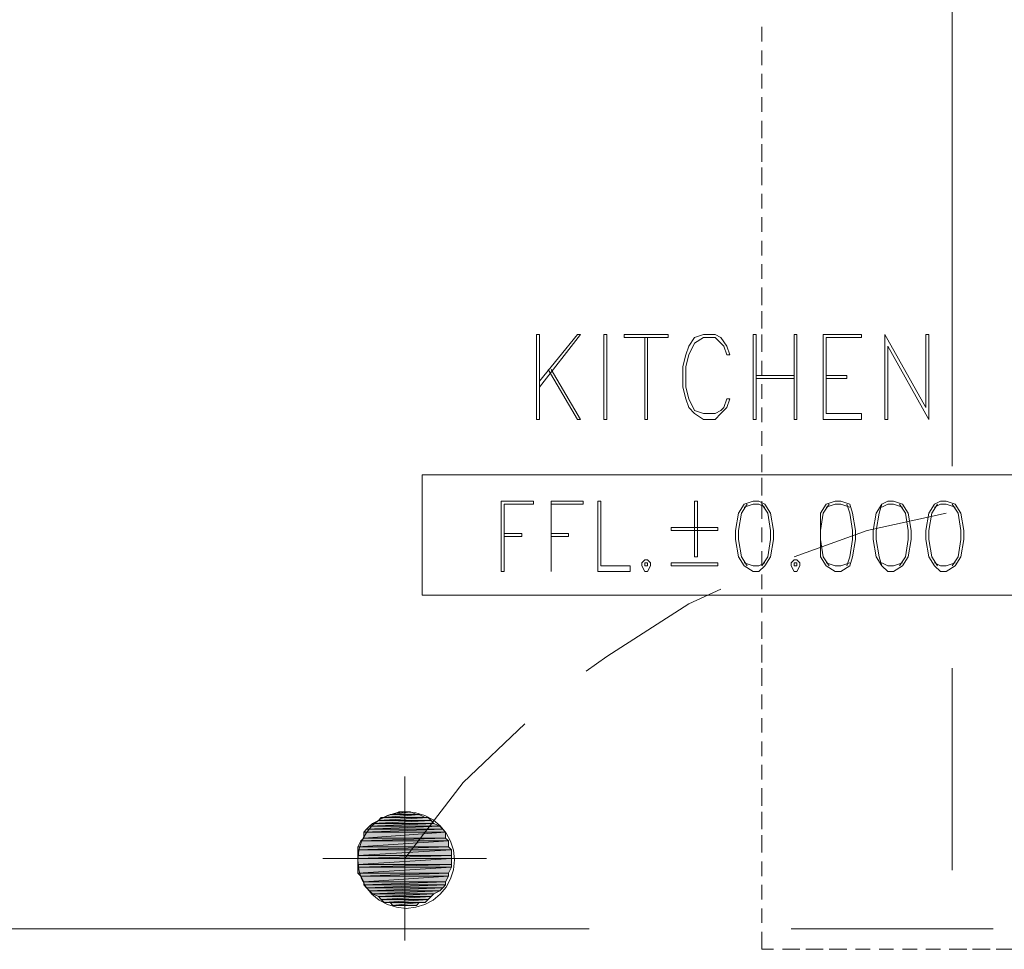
# Model space of a CAD drawing. Header units: millimetres. Extents: x 17 to 403, y 12 to 285.
# Tile 26 of 145: x 83 to 97, y 146 to 159. Entities that reach past the tile are written whole.
import ezdxf

# ---------------------------------------------------------------- set-up
doc = ezdxf.new("R2010")
doc.units = ezdxf.units.MM
doc.layers.add('FILL_FFFFFF', color=7, linetype='Continuous', true_color=0xffffff)
doc.layers.add('LINE_FFFFFF', color=7, linetype='Continuous', true_color=0xffffff)
doc.layers.add('LINE_000000', color=7, linetype='Continuous')

msp = doc.modelspace()

# ---------------------------------------------------------------- hatches: boundary and pattern name
at = {"layer": 'FILL_FFFFFF'}
h = msp.add_hatch(color=7, dxfattribs=at)
h.dxf.hatch_style = 1
h.paths.add_polyline_path([(88.477, 147.489), (87.715, 147.489), (88.434, 147.532), (88.477, 147.489)])
h = msp.add_hatch(color=7, dxfattribs=at)
h.dxf.hatch_style = 1
h.paths.add_polyline_path([(87.715, 147.489), (88.434, 147.532), (87.757, 147.532), (87.715, 147.489)])
h = msp.add_hatch(color=7, dxfattribs=at)
h.dxf.hatch_style = 1
h.paths.add_polyline_path([(88.434, 147.532), (87.757, 147.532), (88.392, 147.532), (88.434, 147.532)])
h = msp.add_hatch(color=7, dxfattribs=at)
h.dxf.hatch_style = 1
h.paths.add_polyline_path([(87.757, 147.532), (88.392, 147.532), (87.799, 147.532), (87.757, 147.532)])
h = msp.add_hatch(color=7, dxfattribs=at)
h.dxf.hatch_style = 1
h.paths.add_polyline_path([(88.392, 147.532), (87.799, 147.532), (88.307, 147.574), (88.392, 147.532)])
h = msp.add_hatch(color=7, dxfattribs=at)
h.dxf.hatch_style = 1
h.paths.add_polyline_path([(87.799, 147.532), (88.307, 147.574), (87.884, 147.574), (87.799, 147.532)])
h = msp.add_hatch(color=7, dxfattribs=at)
h.dxf.hatch_style = 1
h.paths.add_polyline_path([(88.307, 147.574), (87.884, 147.574), (88.265, 147.574), (88.307, 147.574)])
h = msp.add_hatch(color=7, dxfattribs=at)
h.dxf.hatch_style = 1
h.paths.add_polyline_path([(87.884, 147.574), (88.265, 147.574), (87.926, 147.574), (87.884, 147.574)])
h = msp.add_hatch(color=7, dxfattribs=at)
h.dxf.hatch_style = 1
h.paths.add_polyline_path([(87.926, 147.574), (88.011, 147.616), (88.18, 147.616), (87.926, 147.574)])
h = msp.add_hatch(color=7, dxfattribs=at)
h.dxf.hatch_style = 1
h.paths.add_polyline_path([(87.926, 147.574), (88.265, 147.574), (88.18, 147.616), (87.926, 147.574)])
h = msp.add_hatch(color=7, dxfattribs=at)
h.dxf.hatch_style = 1
h.paths.add_polyline_path([(88.011, 147.616), (88.18, 147.616), (88.138, 147.616), (88.011, 147.616)])
h = msp.add_hatch(color=7, dxfattribs=at)
h.dxf.hatch_style = 1
h.paths.add_polyline_path([(88.688, 147.32), (87.503, 147.32), (88.646, 147.362), (88.688, 147.32)])
h = msp.add_hatch(color=7, dxfattribs=at)
h.dxf.hatch_style = 1
h.paths.add_polyline_path([(87.503, 147.32), (88.646, 147.362), (87.545, 147.362), (87.503, 147.32)])
h = msp.add_hatch(color=7, dxfattribs=at)
h.dxf.hatch_style = 1
h.paths.add_polyline_path([(88.646, 147.362), (87.545, 147.362), (88.604, 147.405), (88.646, 147.362)])
h = msp.add_hatch(color=7, dxfattribs=at)
h.dxf.hatch_style = 1
h.paths.add_polyline_path([(87.545, 147.362), (88.604, 147.405), (87.588, 147.405), (87.545, 147.362)])
h = msp.add_hatch(color=7, dxfattribs=at)
h.dxf.hatch_style = 1
h.paths.add_polyline_path([(88.604, 147.405), (87.588, 147.405), (88.519, 147.447), (88.604, 147.405)])
h = msp.add_hatch(color=7, dxfattribs=at)
h.dxf.hatch_style = 1
h.paths.add_polyline_path([(87.588, 147.405), (88.519, 147.447), (87.63, 147.447), (87.588, 147.405)])
h = msp.add_hatch(color=7, dxfattribs=at)
h.dxf.hatch_style = 1
h.paths.add_polyline_path([(88.519, 147.447), (87.63, 147.447), (88.477, 147.489), (88.519, 147.447)])
h = msp.add_hatch(color=7, dxfattribs=at)
h.dxf.hatch_style = 1
h.paths.add_polyline_path([(87.63, 147.447), (88.477, 147.489), (87.715, 147.489), (87.63, 147.447)])
h = msp.add_hatch(color=7, dxfattribs=at)
h.dxf.hatch_style = 1
h.paths.add_polyline_path([(88.731, 147.193), (87.461, 147.193), (88.688, 147.235), (88.731, 147.193)])
h = msp.add_hatch(color=7, dxfattribs=at)
h.dxf.hatch_style = 1
h.paths.add_polyline_path([(87.461, 147.193), (88.688, 147.235), (87.503, 147.235), (87.461, 147.193)])
h = msp.add_hatch(color=7, dxfattribs=at)
h.dxf.hatch_style = 1
h.paths.add_polyline_path([(88.688, 147.235), (87.503, 147.235), (88.688, 147.32), (88.688, 147.235)])
h = msp.add_hatch(color=7, dxfattribs=at)
h.dxf.hatch_style = 1
h.paths.add_polyline_path([(87.503, 147.235), (88.688, 147.32), (87.503, 147.32), (87.503, 147.235)])
h = msp.add_hatch(color=7, dxfattribs=at)
h.dxf.hatch_style = 1
h.paths.add_polyline_path([(88.731, 147.108), (87.418, 147.108), (88.731, 147.193), (88.731, 147.108)])
h = msp.add_hatch(color=7, dxfattribs=at)
h.dxf.hatch_style = 1
h.paths.add_polyline_path([(87.418, 147.108), (88.731, 147.193), (87.461, 147.193), (87.418, 147.108)])
h = msp.add_hatch(color=7, dxfattribs=at)
h.dxf.hatch_style = 1
h.paths.add_polyline_path([(88.773, 147.066), (87.418, 147.066), (88.731, 147.108), (88.773, 147.066)])
h = msp.add_hatch(color=7, dxfattribs=at)
h.dxf.hatch_style = 1
h.paths.add_polyline_path([(87.418, 147.066), (88.731, 147.108), (87.418, 147.108), (87.418, 147.066)])
h = msp.add_hatch(color=7, dxfattribs=at)
h.dxf.hatch_style = 1
h.paths.add_polyline_path([(88.773, 146.981), (87.418, 146.981), (88.773, 147.066), (88.773, 146.981)])
h = msp.add_hatch(color=7, dxfattribs=at)
h.dxf.hatch_style = 1
h.paths.add_polyline_path([(87.418, 146.981), (88.773, 147.066), (87.418, 147.066), (87.418, 146.981)])
h = msp.add_hatch(color=7, dxfattribs=at)
h.dxf.hatch_style = 1
h.paths.add_polyline_path([(88.773, 146.939), (87.418, 146.939), (88.773, 146.981), (88.773, 146.939)])
h = msp.add_hatch(color=7, dxfattribs=at)
h.dxf.hatch_style = 1
h.paths.add_polyline_path([(87.418, 146.939), (88.773, 146.981), (87.418, 146.981), (87.418, 146.939)])
h = msp.add_hatch(color=7, dxfattribs=at)
h.dxf.hatch_style = 1
h.paths.add_polyline_path([(88.773, 146.854), (87.418, 146.854), (88.773, 146.939), (88.773, 146.854)])
h = msp.add_hatch(color=7, dxfattribs=at)
h.dxf.hatch_style = 1
h.paths.add_polyline_path([(87.418, 146.854), (88.773, 146.939), (87.418, 146.939), (87.418, 146.854)])
h = msp.add_hatch(color=7, dxfattribs=at)
h.dxf.hatch_style = 1
h.paths.add_polyline_path([(88.773, 146.812), (87.418, 146.812), (88.773, 146.854), (88.773, 146.812)])
h = msp.add_hatch(color=7, dxfattribs=at)
h.dxf.hatch_style = 1
h.paths.add_polyline_path([(87.418, 146.812), (88.773, 146.854), (87.418, 146.854), (87.418, 146.812)])
h = msp.add_hatch(color=7, dxfattribs=at)
h.dxf.hatch_style = 1
h.paths.add_polyline_path([(88.731, 146.727), (87.418, 146.727), (88.773, 146.812), (88.731, 146.727)])
h = msp.add_hatch(color=7, dxfattribs=at)
h.dxf.hatch_style = 1
h.paths.add_polyline_path([(87.418, 146.727), (88.773, 146.812), (87.418, 146.812), (87.418, 146.727)])
h = msp.add_hatch(color=7, dxfattribs=at)
h.dxf.hatch_style = 1
h.paths.add_polyline_path([(87.461, 146.685), (88.731, 146.727), (87.418, 146.727), (87.461, 146.685)])
h = msp.add_hatch(color=7, dxfattribs=at)
h.dxf.hatch_style = 1
h.paths.add_polyline_path([(88.731, 146.685), (87.461, 146.685), (88.731, 146.727), (88.731, 146.685)])
h = msp.add_hatch(color=7, dxfattribs=at)
h.dxf.hatch_style = 1
h.paths.add_polyline_path([(87.503, 146.6), (88.731, 146.685), (87.461, 146.685), (87.503, 146.6)])
h = msp.add_hatch(color=7, dxfattribs=at)
h.dxf.hatch_style = 1
h.paths.add_polyline_path([(88.688, 146.6), (87.503, 146.6), (88.731, 146.685), (88.688, 146.6)])
h = msp.add_hatch(color=7, dxfattribs=at)
h.dxf.hatch_style = 1
h.paths.add_polyline_path([(88.688, 146.558), (87.503, 146.558), (88.688, 146.6), (88.688, 146.558)])
h = msp.add_hatch(color=7, dxfattribs=at)
h.dxf.hatch_style = 1
h.paths.add_polyline_path([(87.503, 146.558), (88.688, 146.6), (87.503, 146.6), (87.503, 146.558)])
h = msp.add_hatch(color=7, dxfattribs=at)
h.dxf.hatch_style = 1
h.paths.add_polyline_path([(87.545, 146.516), (88.688, 146.558), (87.503, 146.558), (87.545, 146.516)])
h = msp.add_hatch(color=7, dxfattribs=at)
h.dxf.hatch_style = 1
h.paths.add_polyline_path([(88.646, 146.516), (87.545, 146.516), (88.688, 146.558), (88.646, 146.516)])
h = msp.add_hatch(color=7, dxfattribs=at)
h.dxf.hatch_style = 1
h.paths.add_polyline_path([(87.588, 146.473), (88.646, 146.516), (87.545, 146.516), (87.588, 146.473)])
h = msp.add_hatch(color=7, dxfattribs=at)
h.dxf.hatch_style = 1
h.paths.add_polyline_path([(88.604, 146.473), (87.588, 146.473), (88.646, 146.516), (88.604, 146.473)])
h = msp.add_hatch(color=7, dxfattribs=at)
h.dxf.hatch_style = 1
h.paths.add_polyline_path([(87.63, 146.431), (88.604, 146.473), (87.588, 146.473), (87.63, 146.431)])
h = msp.add_hatch(color=7, dxfattribs=at)
h.dxf.hatch_style = 1
h.paths.add_polyline_path([(88.519, 146.431), (87.63, 146.431), (88.604, 146.473), (88.519, 146.431)])
h = msp.add_hatch(color=7, dxfattribs=at)
h.dxf.hatch_style = 1
h.paths.add_polyline_path([(87.715, 146.389), (88.519, 146.431), (87.63, 146.431), (87.715, 146.389)])
h = msp.add_hatch(color=7, dxfattribs=at)
h.dxf.hatch_style = 1
h.paths.add_polyline_path([(88.477, 146.389), (87.715, 146.389), (88.519, 146.431), (88.477, 146.389)])
h = msp.add_hatch(color=7, dxfattribs=at)
h.dxf.hatch_style = 1
h.paths.add_polyline_path([(87.757, 146.346), (88.477, 146.389), (87.715, 146.389), (87.757, 146.346)])
h = msp.add_hatch(color=7, dxfattribs=at)
h.dxf.hatch_style = 1
h.paths.add_polyline_path([(88.434, 146.346), (87.757, 146.346), (88.477, 146.389), (88.434, 146.346)])
h = msp.add_hatch(color=7, dxfattribs=at)
h.dxf.hatch_style = 1
h.paths.add_polyline_path([(87.799, 146.304), (88.434, 146.346), (87.757, 146.346), (87.799, 146.304)])
h = msp.add_hatch(color=7, dxfattribs=at)
h.dxf.hatch_style = 1
h.paths.add_polyline_path([(88.392, 146.304), (87.799, 146.304), (88.434, 146.346), (88.392, 146.304)])
h = msp.add_hatch(color=7, dxfattribs=at)
h.dxf.hatch_style = 1
h.paths.add_polyline_path([(87.884, 146.304), (88.392, 146.304), (87.799, 146.304), (87.884, 146.304)])
h = msp.add_hatch(color=7, dxfattribs=at)
h.dxf.hatch_style = 1
h.paths.add_polyline_path([(87.926, 146.262), (88.307, 146.304), (87.884, 146.304), (87.926, 146.262)])
h = msp.add_hatch(color=7, dxfattribs=at)
h.dxf.hatch_style = 1
h.paths.add_polyline_path([(88.307, 146.304), (87.884, 146.304), (88.392, 146.304), (88.307, 146.304)])
h = msp.add_hatch(color=7, dxfattribs=at)
h.dxf.hatch_style = 1
h.paths.add_polyline_path([(88.265, 146.262), (87.926, 146.262), (88.307, 146.304), (88.265, 146.262)])
h = msp.add_hatch(color=7, dxfattribs=at)
h.dxf.hatch_style = 1
h.paths.add_polyline_path([(88.011, 146.262), (88.265, 146.262), (87.926, 146.262), (88.011, 146.262)])
h = msp.add_hatch(color=7, dxfattribs=at)
h.dxf.hatch_style = 1
h.paths.add_polyline_path([(88.138, 146.262), (88.18, 146.262), (88.011, 146.262), (88.138, 146.262)])
h = msp.add_hatch(color=7, dxfattribs=at)
h.dxf.hatch_style = 1
h.paths.add_polyline_path([(88.18, 146.262), (88.011, 146.262), (88.265, 146.262), (88.18, 146.262)])

# ---------------------------------------------------------------- linework, layer by layer
at = {"layer": 'LINE_000000', "lineweight": 0}
for p, q in [((96.012, 170.095), (96.012, 152.612)), ((93.26, 158.75), (93.26, 158.962)), ((93.26, 158.411), (93.26, 158.623)), ((93.26, 158.073), (93.26, 158.284)), ((93.26, 157.734), (93.26, 157.946)), ((93.26, 157.353), (93.26, 157.607)), ((93.26, 157.014), (93.26, 157.268)), ((93.26, 156.676), (93.26, 156.93)), ((93.26, 156.337), (93.26, 156.549)), ((93.26, 155.998), (93.26, 156.21)), ((93.26, 155.66), (93.26, 155.871)), ((93.26, 155.321), (93.26, 155.533)), ((93.26, 154.94), (93.26, 155.194)), ((93.26, 154.601), (93.26, 154.855)), ((90.636, 154.517), (90.043, 153.755)), ((91.567, 154.474), (91.567, 153.289)), ((93.26, 154.263), (93.26, 154.517)), ((94.149, 154.517), (94.149, 153.289)), ((94.149, 154.517), (94.7, 154.517)), ((94.192, 154.474), (94.192, 153.374)), ((95.038, 154.517), (95.038, 153.289)), ((95.081, 154.347), (95.673, 153.289)), ((93.26, 153.924), (93.26, 154.136)), ((93.176, 153.924), (93.726, 153.924)), ((93.176, 153.882), (93.726, 153.882)), ((93.26, 153.585), (93.26, 153.797)), ((93.26, 153.247), (93.26, 153.458)), ((93.26, 152.908), (93.26, 153.12)), ((93.26, 152.527), (93.26, 152.781)), ((93.26, 152.188), (93.26, 152.442)), ((89.493, 152.104), (89.493, 151.088)), ((89.493, 152.104), (89.958, 152.104)), ((90.212, 152.104), (90.678, 152.104)), ((93.26, 151.85), (93.26, 152.104)), ((93.26, 151.511), (93.26, 151.723)), ((93.26, 151.172), (93.26, 151.384)), ((90.212, 151.088), (90.212, 151.088)), ((93.26, 150.834), (93.26, 151.045)), ((93.26, 150.495), (93.26, 150.707)), ((93.26, 150.114), (93.26, 150.368)), ((93.26, 149.775), (93.26, 150.029)), ((93.26, 149.437), (93.26, 149.691)), ((96.012, 149.691), (96.012, 146.77)), ((93.26, 149.098), (93.26, 149.31)), ((93.26, 148.759), (93.26, 148.971)), ((93.26, 148.421), (93.26, 148.632)), ((93.26, 148.082), (93.26, 148.294)), ((88.096, 145.754), (88.096, 148.124)), ((93.26, 147.701), (93.26, 147.955)), ((93.26, 147.362), (93.26, 147.616)), ((93.26, 147.024), (93.26, 147.278)), ((86.91, 146.939), (89.239, 146.939)), ((86.91, 146.939), (89.281, 146.939)), ((93.26, 146.685), (93.26, 146.897)), ((93.26, 146.346), (93.26, 146.558)), ((93.26, 146.008), (93.26, 146.219)), ((90.763, 145.923), (73.237, 145.923)), ((93.26, 145.627), (93.26, 145.881)), ((96.605, 145.923), (93.684, 145.923)), ((93.43, 145.627), (93.26, 145.627)), ((93.811, 145.627), (93.557, 145.627)), ((94.149, 145.627), (93.895, 145.627)), ((94.488, 145.627), (94.234, 145.627)), ((94.827, 145.627), (94.615, 145.627)), ((95.165, 145.627), (94.954, 145.627)), ((95.504, 145.627), (95.292, 145.627)), ((95.843, 145.627), (95.631, 145.627)), ((96.224, 145.627), (95.97, 145.627)), ((96.562, 145.627), (96.308, 145.627)), ((96.901, 145.627), (96.647, 145.627))]:
    msp.add_line(p, q, dxfattribs=at)
for points in [[(90.001, 154.517), (90.001, 153.289), (90.043, 153.289)], [(90.001, 154.517), (90.043, 154.517), (90.043, 153.289)], [(90.636, 154.517), (90.593, 154.517), (90.043, 153.839)], [(90.974, 154.517), (90.974, 153.289), (91.017, 153.289)], [(90.974, 154.517), (91.017, 154.517), (91.017, 153.289)], [(91.271, 154.517), (91.906, 154.517), (91.906, 154.474)], [(91.271, 154.517), (91.271, 154.474), (91.906, 154.474)], [(91.609, 154.474), (91.609, 153.289), (91.567, 153.289)], [(92.795, 154.22), (92.752, 154.347), (92.668, 154.474), (92.583, 154.517), (92.414, 154.517), (92.287, 154.474), (92.202, 154.347), (92.16, 154.22), (92.117, 154.051), (92.117, 153.755), (92.16, 153.585), (92.202, 153.458), (92.287, 153.374), (92.414, 153.289), (92.583, 153.289), (92.668, 153.374), (92.752, 153.458), (92.795, 153.585)], [(92.795, 154.22), (92.752, 154.22), (92.71, 154.347), (92.668, 154.39), (92.583, 154.474), (92.414, 154.474), (92.287, 154.39), (92.202, 154.22), (92.16, 154.051), (92.16, 153.755), (92.202, 153.585), (92.287, 153.416), (92.414, 153.374), (92.583, 153.374), (92.668, 153.416), (92.71, 153.458), (92.752, 153.585), (92.795, 153.585)], [(94.192, 154.474), (94.7, 154.474), (94.7, 154.517)], [(95.038, 154.517), (95.631, 153.458), (95.631, 154.517), (95.673, 154.517), (95.673, 153.289)], [(95.081, 154.347), (95.081, 153.289), (95.038, 153.289)], [(90.17, 154.009), (90.593, 153.289), (90.636, 153.289), (90.212, 154.009)], [(94.192, 153.924), (94.488, 153.924), (94.488, 153.882), (94.192, 153.882)], [(94.192, 153.374), (94.7, 153.374), (94.7, 153.289), (94.149, 153.289)], [(89.535, 152.061), (89.535, 151.088), (89.493, 151.088)], [(89.535, 152.061), (89.958, 152.061), (89.958, 152.104)], [(90.212, 152.104), (90.212, 151.088), (90.212, 152.061)], [(90.212, 152.061), (90.678, 152.061), (90.678, 152.104)], [(93.049, 152.061), (92.964, 151.934), (92.922, 151.68), (92.922, 151.553), (92.964, 151.299), (93.049, 151.172)], [(93.303, 152.019), (93.218, 152.061), (93.133, 152.061), (93.006, 152.019)], [(93.26, 151.172), (93.345, 151.299), (93.387, 151.553), (93.387, 151.68), (93.345, 151.934), (93.26, 152.061)], [(94.234, 152.061), (94.149, 151.934), (94.107, 151.68), (94.107, 151.553), (94.149, 151.299), (94.234, 151.172)], [(94.53, 152.019), (94.403, 152.061), (94.319, 152.061), (94.192, 152.019)], [(94.488, 151.172), (94.53, 151.299), (94.573, 151.553), (94.573, 151.68), (94.53, 151.934), (94.488, 152.061)], [(94.996, 152.061), (94.954, 151.934), (94.911, 151.68), (94.911, 151.553), (94.954, 151.299), (94.996, 151.172)], [(95.292, 152.019), (95.165, 152.061), (95.081, 152.061), (94.996, 152.019)], [(95.25, 151.172), (95.335, 151.299), (95.377, 151.553), (95.377, 151.68), (95.335, 151.934), (95.25, 152.061)], [(95.8, 152.061), (95.716, 151.934), (95.673, 151.68), (95.673, 151.553), (95.716, 151.299), (95.8, 151.172)], [(96.054, 152.019), (95.927, 152.061), (95.843, 152.061), (95.758, 152.019)], [(96.012, 151.172), (96.097, 151.299), (96.139, 151.553), (96.139, 151.68), (96.097, 151.934), (96.012, 152.061)], [(95.927, 151.934), (94.784, 151.68), (93.726, 151.299)], [(89.535, 151.638), (89.789, 151.638), (89.789, 151.596), (89.535, 151.596)], [(90.212, 151.638), (90.466, 151.638), (90.466, 151.596), (90.212, 151.596)], [(93.006, 151.215), (93.133, 151.172), (93.218, 151.172), (93.303, 151.215)], [(94.192, 151.215), (94.319, 151.172), (94.403, 151.172), (94.53, 151.215)], [(94.996, 151.215), (95.081, 151.172), (95.165, 151.172), (95.292, 151.215)], [(95.758, 151.215), (95.843, 151.172), (95.927, 151.172), (96.054, 151.215)], [(92.668, 150.834), (92.202, 150.622), (91.017, 149.86), (90.72, 149.648)], [(89.831, 148.886), (88.942, 148.04), (88.096, 146.939)]]:
    msp.add_lwpolyline(points, dxfattribs=at)
for points in [[(93.133, 153.289), (93.176, 153.289), (93.176, 154.517), (93.133, 154.517), (93.133, 153.289)], [(93.768, 154.517), (93.768, 153.289), (93.726, 153.289), (93.726, 154.517), (93.768, 154.517)], [(97.324, 152.485), (97.324, 150.749), (88.35, 150.749), (88.35, 152.485), (97.324, 152.485)], [(90.89, 151.088), (90.89, 152.104), (90.932, 152.104), (90.932, 151.172), (91.355, 151.172), (91.355, 151.088), (90.89, 151.088)], [(92.287, 151.299), (92.287, 152.104), (92.329, 152.104), (92.329, 151.299), (92.287, 151.299)], [(93.133, 152.104), (93.006, 152.061), (92.922, 151.934), (92.879, 151.68), (92.879, 151.553), (92.922, 151.299), (93.006, 151.172), (93.133, 151.088), (93.218, 151.088), (93.303, 151.172), (93.387, 151.299), (93.43, 151.553), (93.43, 151.68), (93.387, 151.934), (93.303, 152.061), (93.218, 152.104), (93.133, 152.104)], [(94.319, 152.104), (94.192, 152.061), (94.107, 151.934), (94.107, 151.68), (94.107, 151.553), (94.107, 151.299), (94.192, 151.172), (94.319, 151.088), (94.403, 151.088), (94.53, 151.172), (94.573, 151.299), (94.615, 151.553), (94.615, 151.68), (94.573, 151.934), (94.53, 152.061), (94.403, 152.104), (94.319, 152.104)], [(95.081, 152.104), (94.996, 152.061), (94.911, 151.934), (94.869, 151.68), (94.869, 151.553), (94.911, 151.299), (94.996, 151.172), (95.081, 151.088), (95.165, 151.088), (95.292, 151.172), (95.377, 151.299), (95.419, 151.553), (95.419, 151.68), (95.377, 151.934), (95.292, 152.061), (95.165, 152.104), (95.081, 152.104)], [(95.843, 152.104), (95.758, 152.061), (95.673, 151.934), (95.631, 151.68), (95.631, 151.553), (95.673, 151.299), (95.758, 151.172), (95.843, 151.088), (95.927, 151.088), (96.054, 151.172), (96.139, 151.299), (96.181, 151.553), (96.181, 151.68), (96.139, 151.934), (96.054, 152.061), (95.927, 152.104), (95.843, 152.104)], [(91.948, 151.723), (92.625, 151.723), (92.625, 151.68), (91.948, 151.68), (91.948, 151.723)], [(91.567, 151.257), (91.525, 151.215), (91.525, 151.172), (91.567, 151.088), (91.609, 151.088), (91.652, 151.172), (91.652, 151.215), (91.609, 151.257), (91.567, 151.257)], [(91.567, 151.215), (91.609, 151.215), (91.609, 151.172), (91.567, 151.172), (91.567, 151.215)], [(91.948, 151.215), (92.625, 151.215), (92.625, 151.172), (91.948, 151.172), (91.948, 151.215)], [(93.726, 151.257), (93.684, 151.215), (93.684, 151.172), (93.726, 151.088), (93.768, 151.088), (93.811, 151.172), (93.811, 151.215), (93.768, 151.257), (93.726, 151.257)], [(93.726, 151.215), (93.768, 151.215), (93.768, 151.172), (93.726, 151.172), (93.726, 151.215)], [(88.815, 146.918), (88.801, 147.059), (88.76, 147.19), (88.696, 147.308), (88.611, 147.412), (88.507, 147.497), (88.389, 147.561), (88.258, 147.602), (88.117, 147.616), (87.976, 147.602), (87.845, 147.561), (87.726, 147.497), (87.623, 147.412), (87.538, 147.308), (87.473, 147.19), (87.433, 147.059), (87.418, 146.918), (87.433, 146.777), (87.473, 146.646), (87.538, 146.527), (87.623, 146.424), (87.726, 146.339), (87.845, 146.274), (87.976, 146.234), (88.117, 146.219), (88.258, 146.234), (88.389, 146.274), (88.507, 146.339), (88.611, 146.424), (88.696, 146.527), (88.76, 146.646), (88.801, 146.777), (88.815, 146.918)]]:
    msp.add_lwpolyline(points, close=True, dxfattribs=at)
at = {"layer": 'LINE_FFFFFF', "lineweight": 0}
for points in [[(88.477, 147.489), (87.715, 147.489), (88.434, 147.532), (88.477, 147.489)], [(87.715, 147.489), (88.434, 147.532), (87.757, 147.532), (87.715, 147.489)], [(88.434, 147.532), (87.757, 147.532), (88.392, 147.532), (88.434, 147.532)], [(87.757, 147.532), (88.392, 147.532), (87.799, 147.532), (87.757, 147.532)], [(88.392, 147.532), (87.799, 147.532), (88.307, 147.574), (88.392, 147.532)], [(87.799, 147.532), (88.307, 147.574), (87.884, 147.574), (87.799, 147.532)], [(88.307, 147.574), (87.884, 147.574), (88.265, 147.574), (88.307, 147.574)], [(87.884, 147.574), (88.265, 147.574), (87.926, 147.574), (87.884, 147.574)], [(87.926, 147.574), (88.011, 147.616), (88.18, 147.616), (87.926, 147.574)], [(87.926, 147.574), (88.265, 147.574), (88.18, 147.616), (87.926, 147.574)], [(88.011, 147.616), (88.18, 147.616), (88.138, 147.616), (88.011, 147.616)], [(88.688, 147.32), (87.503, 147.32), (88.646, 147.362), (88.688, 147.32)], [(87.503, 147.32), (88.646, 147.362), (87.545, 147.362), (87.503, 147.32)], [(88.646, 147.362), (87.545, 147.362), (88.604, 147.405), (88.646, 147.362)], [(87.545, 147.362), (88.604, 147.405), (87.588, 147.405), (87.545, 147.362)], [(88.604, 147.405), (87.588, 147.405), (88.519, 147.447), (88.604, 147.405)], [(87.588, 147.405), (88.519, 147.447), (87.63, 147.447), (87.588, 147.405)], [(88.519, 147.447), (87.63, 147.447), (88.477, 147.489), (88.519, 147.447)], [(87.63, 147.447), (88.477, 147.489), (87.715, 147.489), (87.63, 147.447)], [(88.731, 147.193), (87.461, 147.193), (88.688, 147.235), (88.731, 147.193)], [(87.461, 147.193), (88.688, 147.235), (87.503, 147.235), (87.461, 147.193)], [(88.688, 147.235), (87.503, 147.235), (88.688, 147.32), (88.688, 147.235)], [(87.503, 147.235), (88.688, 147.32), (87.503, 147.32), (87.503, 147.235)], [(88.731, 147.108), (87.418, 147.108), (88.731, 147.193), (88.731, 147.108)], [(87.418, 147.108), (88.731, 147.193), (87.461, 147.193), (87.418, 147.108)], [(88.773, 147.066), (87.418, 147.066), (88.731, 147.108), (88.773, 147.066)], [(87.418, 147.066), (88.731, 147.108), (87.418, 147.108), (87.418, 147.066)], [(88.773, 146.981), (87.418, 146.981), (88.773, 147.066), (88.773, 146.981)], [(87.418, 146.981), (88.773, 147.066), (87.418, 147.066), (87.418, 146.981)], [(88.773, 146.939), (87.418, 146.939), (88.773, 146.981), (88.773, 146.939)], [(87.418, 146.939), (88.773, 146.981), (87.418, 146.981), (87.418, 146.939)], [(88.773, 146.854), (87.418, 146.854), (88.773, 146.939), (88.773, 146.854)], [(87.418, 146.854), (88.773, 146.939), (87.418, 146.939), (87.418, 146.854)], [(88.773, 146.812), (87.418, 146.812), (88.773, 146.854), (88.773, 146.812)], [(87.418, 146.812), (88.773, 146.854), (87.418, 146.854), (87.418, 146.812)], [(88.731, 146.727), (87.418, 146.727), (88.773, 146.812), (88.731, 146.727)], [(87.418, 146.727), (88.773, 146.812), (87.418, 146.812), (87.418, 146.727)], [(87.461, 146.685), (88.731, 146.727), (87.418, 146.727), (87.461, 146.685)], [(88.731, 146.685), (87.461, 146.685), (88.731, 146.727), (88.731, 146.685)], [(87.503, 146.6), (88.731, 146.685), (87.461, 146.685), (87.503, 146.6)], [(88.688, 146.6), (87.503, 146.6), (88.731, 146.685), (88.688, 146.6)], [(88.688, 146.558), (87.503, 146.558), (88.688, 146.6), (88.688, 146.558)], [(87.503, 146.558), (88.688, 146.6), (87.503, 146.6), (87.503, 146.558)], [(87.545, 146.516), (88.688, 146.558), (87.503, 146.558), (87.545, 146.516)], [(88.646, 146.516), (87.545, 146.516), (88.688, 146.558), (88.646, 146.516)], [(87.588, 146.473), (88.646, 146.516), (87.545, 146.516), (87.588, 146.473)], [(88.604, 146.473), (87.588, 146.473), (88.646, 146.516), (88.604, 146.473)], [(87.63, 146.431), (88.604, 146.473), (87.588, 146.473), (87.63, 146.431)], [(88.519, 146.431), (87.63, 146.431), (88.604, 146.473), (88.519, 146.431)], [(87.715, 146.389), (88.519, 146.431), (87.63, 146.431), (87.715, 146.389)], [(88.477, 146.389), (87.715, 146.389), (88.519, 146.431), (88.477, 146.389)], [(87.757, 146.346), (88.477, 146.389), (87.715, 146.389), (87.757, 146.346)], [(88.434, 146.346), (87.757, 146.346), (88.477, 146.389), (88.434, 146.346)], [(87.799, 146.304), (88.434, 146.346), (87.757, 146.346), (87.799, 146.304)], [(88.392, 146.304), (87.799, 146.304), (88.434, 146.346), (88.392, 146.304)], [(87.884, 146.304), (88.392, 146.304), (87.799, 146.304), (87.884, 146.304)], [(87.926, 146.262), (88.307, 146.304), (87.884, 146.304), (87.926, 146.262)], [(88.307, 146.304), (87.884, 146.304), (88.392, 146.304), (88.307, 146.304)], [(88.265, 146.262), (87.926, 146.262), (88.307, 146.304), (88.265, 146.262)], [(88.011, 146.262), (88.265, 146.262), (87.926, 146.262), (88.011, 146.262)], [(88.138, 146.262), (88.18, 146.262), (88.011, 146.262), (88.138, 146.262)], [(88.18, 146.262), (88.011, 146.262), (88.265, 146.262), (88.18, 146.262)]]:
    msp.add_lwpolyline(points, close=True, dxfattribs=at)

doc.saveas('drawing.dxf')
